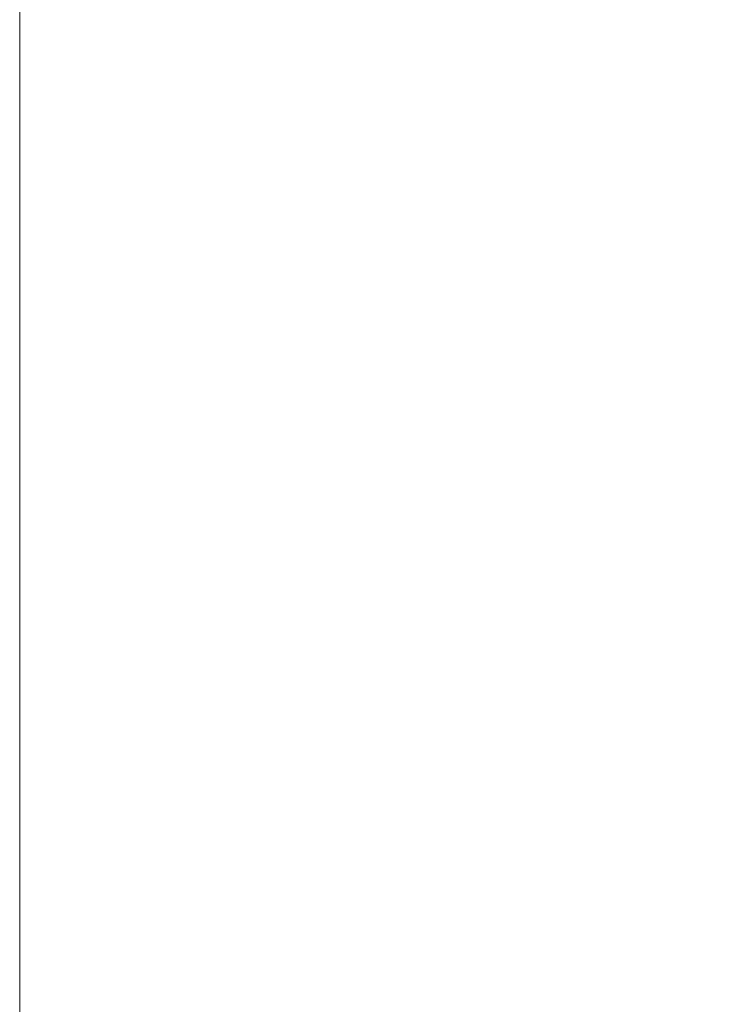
# Model space of a CAD drawing. Header units: centimetres. Extents: x -26.3 to 27.5, y 4.2 to 67.9.
# Tile 156 of 256: x -8.087 to -7.771, y 5.1 to 5.55. Entities that reach past the tile are written whole.
import ezdxf

# ---------------------------------------------------------------- set-up
doc = ezdxf.new("R2010")
doc.units = ezdxf.units.CM
doc.header["$LTSCALE"] = 2.54
doc.layers.add('Lucido design-1', color=7, linetype='Continuous')

# ---------------------------------------------------------------- blocks, each defined once
blk = doc.blocks.new('Gruppo-2-1')
at = {"color": 7, "linetype": 'Continuous', "lineweight": 9}
for points in [[(-25.98654, 5.90021, -1111.01416), (-25.98654, 4.30021, -1111.01416), (27.11346, 4.30021, -1111.01416), (27.11346, 5.90021, -1111.01416)], [(-25.98654, 5.90021, -1147.11416), (-25.98654, 4.30021, -1147.11416), (27.11346, 4.30021, -1147.11416), (27.11346, 5.90021, -1147.11416)]]:
    blk.add_3dface(points, dxfattribs=at)
at = {"color": 7, "linetype": 'Continuous', "lineweight": 9, "invisible_edges": 10}
for points in [[(-8.08654, 5.90021, -1111.41416), (9.21346, 5.90021, -1111.41416), (9.11346, 4.60021, -1111.41416), (-7.98654, 4.60021, -1111.41416)], [(-8.08654, 4.70021, -1111.41416), (-8.08654, 5.90021, -1111.41416), (-7.98654, 4.60021, -1111.41416)], [(-8.08654, 5.90021, -1147.51416), (9.21346, 5.90021, -1147.51416), (9.11346, 4.60021, -1147.51416), (-7.98654, 4.60021, -1147.51416)], [(-8.08654, 4.70021, -1147.51416), (-8.08654, 5.90021, -1147.51416), (-7.98654, 4.60021, -1147.51416)]]:
    blk.add_3dface(points, dxfattribs=at)
blk = doc.blocks.new('Gruppo-3-1')
at = {"color": 7}
blk.add_blockref('Gruppo-2-1', (0, 0), dxfattribs=at)

msp = doc.modelspace()

# ---------------------------------------------------------------- block references
at = {"layer": 'Lucido design-1', "color": 7}
msp.add_blockref('Gruppo-3-1', (0, 0), dxfattribs=at)

doc.saveas('drawing.dxf')
